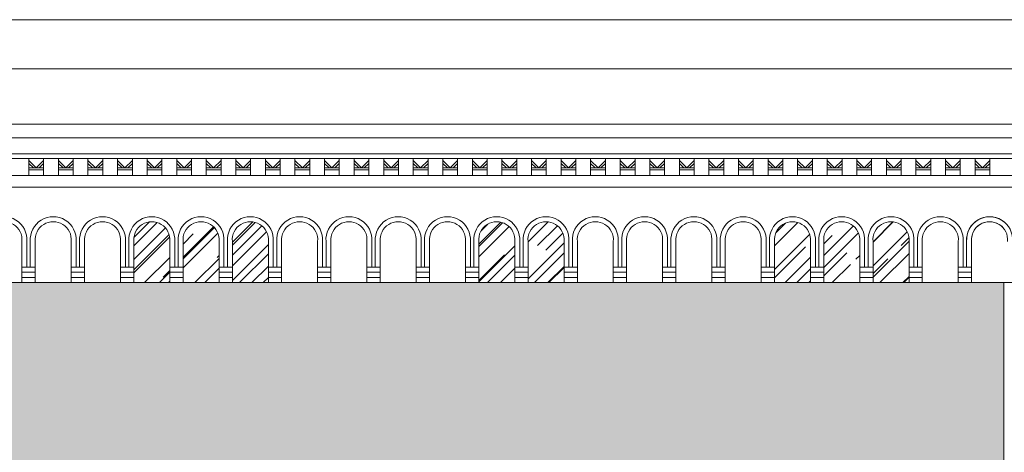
# Model space of a CAD drawing. Header units: millimetres. Extents: x -5254 to 173417, y -28809 to -6400.
# Tile 227 of 256: x 139945 to 140944, y -18130 to -17691. Entities that reach past the tile are written whole.
import ezdxf

# ---------------------------------------------------------------- set-up
doc = ezdxf.new("R2010")
doc.units = ezdxf.units.MM
for name, color, linetype, lineweight in [('mre_cegła', 7, 'Continuous', 5), ('mre_cienka', 7, 'Continuous', 15), ('mre_cienkie', 7, 'Continuous', 9), ('mre_szyby', 7, 'Continuous', 13), ('mre_tabela', 7, 'Continuous', 20)]:
    doc.layers.add(name, color=color, linetype=linetype, lineweight=lineweight)
pattern_1 = [(45, (131502.005, -23452.91), (21.552615, 57.47364), [381, -50.8, 127, -25.4]), (45, (131516.912, -23420.04), (-41.84799, 5.92697), [76.2, -8.382, 152.4, -19.05]), (45, (131495.719, -23428.662), (81.36112, 105.428207), [203.2, -35.56, 101.6, -25.4])]

msp = doc.modelspace()

# ---------------------------------------------------------------- hatches: boundary and pattern name
at = {"layer": 'mre_cegła'}
h = msp.add_hatch(dxfattribs=at)
h.set_pattern_fill('AR-BRSTD', color=256, scale=0.1)
h.set_pattern_definition([(0, (131502.005, -23452.909), (0, 6.77418), []), (90, (131502.005, -23452.909), (-10.16, 6.77418), [6.77418, -6.77418])])
h.paths.add_polyline_path([(140943.45, -17957.48), (139300.38, -17957.48), (139300.38, -18426.15), (140943.45, -18426.15)])
h.paths.add_polyline_path([(139942.53, -18207.38), (139890.11, -18207.38), (139890.11, -18402.22), (139827.11, -18402.22), (139827.11, -18212.38), (139817.11, -18212.38), (139817.11, -18402.22, -0.256629), (139797.11, -18402.22), (139797.11, -18212.38), (139787.11, -18212.38), (139787.11, -18402.22), (139724.11, -18402.22), (139724.11, -18207.38), (139671.7, -18207.38, -0.552546), (139807.11, -18155.81, -0.552546)], flags=16)
h.paths.add_polyline_path([(140135.02, -18155.81, -0.552546), (140270.43, -18207.38), (140218.02, -18207.38), (140218.02, -18402.22), (140155.02, -18402.22), (140155.02, -18212.38), (140145.02, -18212.38), (140145.02, -18402.22, -0.256629), (140125.02, -18402.22), (140125.02, -18212.38), (140115.02, -18212.38), (140115.02, -18402.22), (140052.02, -18402.22), (140052.02, -18207.38), (139999.61, -18207.38, -0.552546)], flags=16)
h.paths.add_polyline_path([(139620.79, -18207.38), (139568.38, -18207.38), (139568.38, -18402.22), (139505.38, -18402.22), (139505.38, -18212.38), (139495.38, -18212.38), (139495.38, -18402.22, -0.256629), (139475.38, -18402.22), (139475.38, -18212.38), (139465.38, -18212.38), (139465.38, -18402.22), (139402.38, -18402.22), (139402.38, -18207.38), (139349.97, -18207.38, -0.552546), (139485.38, -18155.81, -0.552546)], flags=16)
h.paths.add_polyline_path([(140458.02, -18155.81, -0.552546), (140593.43, -18207.38), (140541.02, -18207.38), (140541.02, -18402.22), (140478.02, -18402.22), (140478.02, -18212.38), (140468.02, -18212.38), (140468.02, -18402.22, -0.256629), (140448.02, -18402.22), (140448.02, -18212.38), (140438.02, -18212.38), (140438.02, -18402.22), (140375.02, -18402.22), (140375.02, -18207.38), (140322.61, -18207.38, -0.552546)], flags=16)
h.paths.add_polyline_path([(140782.02, -18155.81, -0.552546), (140917.43, -18207.38), (140865.02, -18207.38), (140865.02, -18402.22), (140802.02, -18402.22), (140802.02, -18212.38), (140792.02, -18212.38), (140792.02, -18402.22, -0.256629), (140772.02, -18402.22), (140772.02, -18212.38), (140762.02, -18212.38), (140762.02, -18402.22), (140699.02, -18402.22), (140699.02, -18207.38), (140646.61, -18207.38, -0.552546)], flags=16)
h.paths.add_polyline_path([(140943.45, -18438.15), (139300.38, -18438.15), (139300.38, -18945.65), (140943.45, -18945.65)])
h.paths.add_polyline_path([(139915.11, -18627.78), (139915.11, -18652.76), (139905.11, -18652.76), (139905.11, -18844.65), (139914.61, -18844.65), (139914.61, -18865.65), (139890.11, -18865.65), (139890.11, -18859.65), (139880.02, -18859.65), (139875.11, -18859.65), (139739.11, -18859.65), (139734.11, -18859.65), (139724.11, -18859.65), (139724.11, -18865.65), (139699.61, -18865.65), (139699.61, -18844.65), (139709.11, -18844.65), (139709.11, -18652.76), (139699.11, -18652.76), (139699.11, -18627.78, -0.343883)], flags=16)
h.paths.add_polyline_path([(139875.11, -18660.65), (139875.11, -18854.65), (139739.11, -18854.65), (139739.11, -18660.65, -0.294118)], flags=0)
h.paths.add_polyline_path([(139812.11, -18717.93), (139802.11, -18717.93), (139802.11, -18715.93), (139812.11, -18715.93)], flags=0)
h.paths.add_polyline_path([(139812.11, -18727.93), (139812.11, -18729.93), (139802.11, -18729.93), (139802.11, -18727.93)], flags=0)
h.paths.add_polyline_path([(139593.38, -18627.78), (139593.38, -18652.76), (139583.38, -18652.76), (139583.38, -18844.65), (139592.88, -18844.65), (139592.88, -18865.65), (139568.38, -18865.65), (139568.38, -18859.65), (139558.29, -18859.65), (139553.38, -18859.65), (139417.38, -18859.65), (139412.38, -18859.65), (139402.38, -18859.65), (139402.38, -18865.65), (139377.88, -18865.65), (139377.88, -18844.65), (139387.38, -18844.65), (139387.38, -18652.76), (139377.38, -18652.76), (139377.38, -18627.78, -0.343883)], flags=16)
h.paths.add_polyline_path([(140027.02, -18627.78, -0.343883), (140243.02, -18627.78), (140243.02, -18652.76), (140233.02, -18652.76), (140233.02, -18844.65), (140242.52, -18844.65), (140242.52, -18865.65), (140218.02, -18865.65), (140218.02, -18859.65), (140207.93, -18859.65), (140203.02, -18859.65), (140067.02, -18859.65), (140062.02, -18859.65), (140052.02, -18859.65), (140052.02, -18865.65), (140027.52, -18865.65), (140027.52, -18844.65), (140037.02, -18844.65), (140037.02, -18652.76), (140027.02, -18652.76)], flags=16)
h.paths.add_polyline_path([(139553.38, -18660.65), (139553.38, -18854.65), (139417.38, -18854.65), (139417.38, -18660.65, -0.294118)], flags=0)
h.paths.add_polyline_path([(140067.02, -18660.65, -0.294118), (140203.02, -18660.65), (140203.02, -18854.65), (140067.02, -18854.65)], flags=0)
h.paths.add_polyline_path([(139490.38, -18715.93), (139490.38, -18717.93), (139480.38, -18717.93), (139480.38, -18715.93)], flags=0)
h.paths.add_polyline_path([(140140.02, -18715.93), (140140.02, -18717.93), (140130.02, -18717.93), (140130.02, -18715.93)], flags=0)
h.paths.add_polyline_path([(139490.38, -18727.93), (139490.38, -18729.93), (139480.38, -18729.93), (139480.38, -18727.93)], flags=0)
h.paths.add_polyline_path([(140140.02, -18727.93), (140140.02, -18729.93), (140130.02, -18729.93), (140130.02, -18727.93)], flags=0)
h.paths.add_polyline_path([(140350.02, -18627.78, -0.343883), (140566.02, -18627.78), (140566.02, -18652.76), (140556.02, -18652.76), (140556.02, -18844.65), (140565.52, -18844.65), (140565.52, -18865.65), (140541.02, -18865.65), (140541.02, -18859.65), (140530.93, -18859.65), (140526.02, -18859.65), (140390.02, -18859.65), (140385.02, -18859.65), (140375.02, -18859.65), (140375.02, -18865.65), (140350.52, -18865.65), (140350.52, -18844.65), (140360.02, -18844.65), (140360.02, -18652.76), (140350.02, -18652.76)], flags=16)
h.paths.add_polyline_path([(140390.02, -18660.65, -0.294118), (140526.02, -18660.65), (140526.02, -18854.65), (140390.02, -18854.65)], flags=0)
h.paths.add_polyline_path([(140463.02, -18715.93), (140463.02, -18717.93), (140453.02, -18717.93), (140453.02, -18715.93)], flags=0)
h.paths.add_polyline_path([(140463.02, -18727.93), (140463.02, -18729.93), (140453.02, -18729.93), (140453.02, -18727.93)], flags=0)
h.paths.add_polyline_path([(140674.02, -18627.78, -0.343883), (140890.02, -18627.78), (140890.02, -18652.76), (140880.02, -18652.76), (140880.02, -18844.65), (140889.52, -18844.65), (140889.52, -18865.65), (140865.02, -18865.65), (140865.02, -18859.65), (140854.93, -18859.65), (140850.02, -18859.65), (140714.02, -18859.65), (140709.02, -18859.65), (140699.02, -18859.65), (140699.02, -18865.65), (140674.52, -18865.65), (140674.52, -18844.65), (140684.02, -18844.65), (140684.02, -18652.76), (140674.02, -18652.76)], flags=16)
h.paths.add_polyline_path([(140714.02, -18660.65, -0.294118), (140850.02, -18660.65), (140850.02, -18854.65), (140714.02, -18854.65)], flags=0)
h.paths.add_polyline_path([(140787.02, -18715.93), (140787.02, -18717.93), (140777.02, -18717.93), (140777.02, -18715.93)], flags=0)
h.paths.add_polyline_path([(140787.02, -18727.93), (140787.02, -18729.93), (140777.02, -18729.93), (140777.02, -18727.93)], flags=0)
h.paths.add_polyline_path([(142048.95, -18438.11), (140963.45, -18438.15), (140963.45, -18945.65), (142048.95, -18945.58)])
h.paths.add_polyline_path([(141318.81, -18627.78), (141318.81, -18652.76), (141308.81, -18652.76), (141308.81, -18844.65), (141318.31, -18844.65), (141318.31, -18865.65), (141293.81, -18865.65), (141293.81, -18859.65), (141283.72, -18859.65), (141278.72, -18859.65), (141142.72, -18859.65), (141137.81, -18859.65), (141127.81, -18859.65), (141127.81, -18865.65), (141103.31, -18865.65), (141103.31, -18844.65), (141112.81, -18844.65), (141112.81, -18652.76), (141102.81, -18652.76), (141102.81, -18627.78, -0.343883)], flags=16)
h.paths.add_polyline_path([(141293.72, -18652.69), (141293.72, -18652.76, 0.326659), (141127.72, -18652.76), (141127.72, -18652.83, -0.32666)], flags=0)
h.paths.add_polyline_path([(141278.72, -18660.65), (141278.72, -18854.65), (141142.72, -18854.65), (141142.72, -18660.65, -0.294118)], flags=0)
h.paths.add_polyline_path([(141205.72, -18715.93), (141215.72, -18715.93), (141215.72, -18717.93), (141205.72, -18717.93)], flags=0)
h.paths.add_polyline_path([(141215.72, -18727.93), (141215.72, -18729.93), (141205.72, -18729.93), (141205.72, -18727.93)], flags=0)
h.paths.add_polyline_path([(141436.12, -18627.78, -0.343883), (141652.12, -18627.78), (141652.12, -18652.76), (141642.12, -18652.76), (141642.12, -18844.65), (141651.62, -18844.65), (141651.62, -18865.65), (141627.12, -18865.65), (141627.12, -18859.65), (141617.03, -18859.65), (141612.03, -18859.65), (141476.03, -18859.65), (141471.12, -18859.65), (141461.12, -18859.65), (141461.12, -18865.65), (141436.62, -18865.65), (141436.62, -18844.65), (141446.12, -18844.65), (141446.12, -18652.76), (141436.12, -18652.76)], flags=16)
h.paths.add_polyline_path([(141627.03, -18652.69), (141627.03, -18652.76, 0.326659), (141461.03, -18652.76), (141461.03, -18652.83, -0.32666)], flags=0)
h.paths.add_polyline_path([(141476.03, -18660.65, -0.294118), (141612.03, -18660.65), (141612.03, -18854.65), (141476.03, -18854.65)], flags=0)
h.paths.add_polyline_path([(141549.03, -18715.93), (141549.03, -18717.93), (141539.03, -18717.93), (141539.03, -18715.93)], flags=0)
h.paths.add_polyline_path([(141549.03, -18727.93), (141549.03, -18729.93), (141539.03, -18729.93), (141539.03, -18727.93)], flags=0)
h.paths.add_polyline_path([(141764.76, -18627.78, -0.343883), (141980.76, -18627.78), (141980.76, -18652.76), (141970.76, -18652.76), (141970.76, -18844.65), (141980.26, -18844.65), (141980.26, -18865.65), (141955.76, -18865.65), (141955.76, -18859.65), (141945.66, -18859.65), (141940.66, -18859.65), (141804.66, -18859.65), (141799.76, -18859.65), (141789.76, -18859.65), (141789.76, -18865.65), (141765.26, -18865.65), (141765.26, -18844.65), (141774.76, -18844.65), (141774.76, -18652.76), (141764.76, -18652.76)], flags=16)
h.paths.add_polyline_path([(141955.66, -18652.69), (141955.66, -18652.76, 0.326659), (141789.66, -18652.76), (141789.66, -18652.83, -0.32666)], flags=0)
h.paths.add_polyline_path([(141804.66, -18660.65, -0.294118), (141940.66, -18660.65), (141940.66, -18854.65), (141804.66, -18854.65)], flags=0)
h.paths.add_polyline_path([(141877.66, -18715.93), (141877.66, -18717.93), (141867.66, -18717.93), (141867.66, -18715.93)], flags=0)
h.paths.add_polyline_path([(141877.66, -18727.93), (141877.66, -18729.93), (141867.66, -18729.93), (141867.66, -18727.93)], flags=0)
h.paths.add_polyline_path([(142048.95, -17957.48), (140963.45, -17957.48), (140963.45, -18426.15), (142048.95, -18426.11)])
h.paths.add_polyline_path([(141210.72, -18155.81, -0.552546), (141346.13, -18207.38), (141293.72, -18207.38), (141293.72, -18402.22), (141230.72, -18402.22), (141230.72, -18212.38), (141220.72, -18212.38), (141220.72, -18402.22, -0.256629), (141200.72, -18402.22), (141200.72, -18212.38), (141190.72, -18212.38), (141190.72, -18402.22), (141127.72, -18402.22), (141127.72, -18207.38), (141075.31, -18207.38, -0.552546)], flags=16)
h.paths.add_polyline_path([(141544.03, -18155.81, -0.552546), (141679.45, -18207.38), (141627.03, -18207.38), (141627.03, -18402.22), (141564.03, -18402.22), (141564.03, -18212.38), (141554.03, -18212.38), (141554.03, -18402.22, -0.256629), (141534.03, -18402.22), (141534.03, -18212.38), (141524.03, -18212.38), (141524.03, -18402.22), (141461.03, -18402.22), (141461.03, -18207.38), (141408.62, -18207.38, -0.552546)], flags=16)
h.paths.add_polyline_path([(141737.25, -18207.38, -0.552546), (141872.66, -18155.81, -0.552546), (142008.08, -18207.38), (141955.66, -18207.38), (141955.66, -18402.22), (141892.66, -18402.22), (141892.66, -18212.38), (141882.66, -18212.38), (141882.66, -18402.22, -0.256629), (141862.66, -18402.22), (141862.66, -18212.38), (141852.66, -18212.38), (141852.66, -18402.22), (141789.66, -18402.22), (141789.66, -18207.38)], flags=16)
at = {"layer": 'mre_szyby'}
h = msp.add_hatch(dxfattribs=at)
h.set_pattern_fill('AR-RROOF', color=256, angle=45)
h.set_pattern_definition(pattern_1)
h.paths.add_polyline_path([(139447.08, -17915.7, 1.09589), (139410.58, -17915.7), (139410.58, -17957.48), (139447.08, -17957.48), (139447.08, -17941.81)])
h.paths.add_polyline_path([(139497.08, -17915.7, 1.09589), (139460.58, -17915.7), (139460.58, -17957.48), (139497.08, -17957.48), (139497.08, -17941.81)])
h.paths.add_polyline_path([(139547.08, -17915.7, 1.09589), (139510.58, -17915.7), (139510.58, -17957.48), (139547.08, -17957.48), (139547.08, -17941.81)])
h.paths.add_polyline_path([(139797.08, -17915.7, 1.09589), (139760.58, -17915.7), (139760.58, -17957.48), (139797.08, -17957.48), (139797.08, -17941.81)])
h.paths.add_polyline_path([(139847.08, -17915.7, 1.09589), (139810.58, -17915.7), (139810.58, -17957.48), (139847.08, -17957.48), (139847.08, -17941.81)])
h.paths.add_polyline_path([(140097.08, -17915.7, 1.09589), (140060.58, -17915.7), (140060.58, -17957.48), (140097.08, -17957.48), (140097.08, -17941.81)])
h.paths.add_polyline_path([(140147.08, -17915.7, 1.09589), (140110.58, -17915.7), (140110.58, -17957.48), (140147.08, -17957.48), (140147.08, -17941.81)])
h.paths.add_polyline_path([(140197.08, -17915.7, 1.09589), (140160.58, -17915.7), (140160.58, -17957.48), (140197.08, -17957.48), (140197.08, -17941.81)])
h = msp.add_hatch(dxfattribs=at)
h.set_pattern_fill('AR-RROOF', color=256, angle=45)
h.set_pattern_definition(pattern_1)
h.paths.add_polyline_path([(140410.58, -17915.7), (140410.58, -17957.48), (140447.08, -17957.48), (140447.08, -17941.81), (140447.08, -17915.7, 1.09589)])
h.paths.add_polyline_path([(140497.08, -17915.7, 1.09589), (140460.58, -17915.7), (140460.58, -17957.48), (140497.08, -17957.48), (140497.08, -17941.81)])
h.paths.add_polyline_path([(140710.58, -17915.7), (140710.58, -17957.48), (140747.08, -17957.48), (140747.08, -17941.81), (140747.08, -17915.7, 1.09589)])
h.paths.add_polyline_path([(140797.08, -17915.7, 1.09589), (140760.58, -17915.7), (140760.58, -17957.48), (140797.08, -17957.48), (140797.08, -17941.81)])
h.paths.add_polyline_path([(140847.08, -17915.7, 1.09589), (140810.58, -17915.7), (140810.58, -17957.48), (140847.08, -17957.48), (140847.08, -17941.81)])

# ---------------------------------------------------------------- linework, layer by layer
at = {"layer": 'mre_cienka'}
for points in [[(135914.1, -17796.7), (142048.95, -17796.7)], [(135914.1, -17810.7), (142048.95, -17810.7)], [(140943.45, -19760.1), (140943.45, -17957.48)]]:
    msp.add_lwpolyline(points, dxfattribs=at)
at = {"layer": 'mre_cienkie'}
for points in [[(142048.95, -17810.7), (135914.1, -17810.7)], [(142048.95, -17826.7), (135914.1, -17826.7)], [(142048.95, -17831.7), (135914.1, -17831.7)], [(139954.1, -17848.7), (139954.1, -17831.7)], [(139954.1, -17833.7), (139961.6, -17841.2)], [(139954.1, -17836.53), (139958.77, -17841.2)], [(139961.6, -17841.2), (139954.1, -17841.2)], [(139969.1, -17833.7), (139961.6, -17841.2)], [(139961.6, -17841.2), (139969.1, -17841.2)], [(139969.1, -17836.53), (139964.43, -17841.2)], [(139969.1, -17848.7), (139969.1, -17831.7)], [(139984.1, -17848.7), (139984.1, -17831.7)], [(139984.1, -17833.7), (139991.6, -17841.2)], [(139984.1, -17836.53), (139988.77, -17841.2)], [(139991.6, -17841.2), (139984.1, -17841.2)], [(139999.1, -17833.7), (139991.6, -17841.2)], [(139991.6, -17841.2), (139999.1, -17841.2)], [(139999.1, -17836.53), (139994.43, -17841.2)], [(139999.1, -17848.7), (139999.1, -17831.7)], [(140014.1, -17848.7), (140014.1, -17831.7)], [(140014.1, -17833.7), (140021.6, -17841.2)], [(140014.1, -17836.53), (140018.77, -17841.2)], [(140021.6, -17841.2), (140014.1, -17841.2)], [(140029.1, -17833.7), (140021.6, -17841.2)], [(140021.6, -17841.2), (140029.1, -17841.2)], [(140029.1, -17836.53), (140024.43, -17841.2)], [(140029.1, -17848.7), (140029.1, -17831.7)], [(140044.1, -17848.7), (140044.1, -17831.7)], [(140044.1, -17833.7), (140051.6, -17841.2)], [(140044.1, -17836.53), (140048.77, -17841.2)], [(140051.6, -17841.2), (140044.1, -17841.2)], [(140059.1, -17833.7), (140051.6, -17841.2)], [(140051.6, -17841.2), (140059.1, -17841.2)], [(140059.1, -17836.53), (140054.43, -17841.2)], [(140059.1, -17848.7), (140059.1, -17831.7)], [(140074.1, -17848.7), (140074.1, -17831.7)], [(140074.1, -17833.7), (140081.6, -17841.2)], [(140074.1, -17836.53), (140078.77, -17841.2)], [(140081.6, -17841.2), (140074.1, -17841.2)], [(140089.1, -17833.7), (140081.6, -17841.2)], [(140081.6, -17841.2), (140089.1, -17841.2)], [(140089.1, -17836.53), (140084.43, -17841.2)], [(140089.1, -17848.7), (140089.1, -17831.7)], [(140104.1, -17848.7), (140104.1, -17831.7)], [(140104.1, -17833.7), (140111.6, -17841.2)], [(140104.1, -17836.53), (140108.77, -17841.2)], [(140111.6, -17841.2), (140104.1, -17841.2)], [(140119.1, -17833.7), (140111.6, -17841.2)], [(140111.6, -17841.2), (140119.1, -17841.2)], [(140119.1, -17836.53), (140114.43, -17841.2)], [(140119.1, -17848.7), (140119.1, -17831.7)], [(140134.1, -17848.7), (140134.1, -17831.7)], [(140134.1, -17833.7), (140141.6, -17841.2)], [(140134.1, -17836.53), (140138.77, -17841.2)], [(140141.6, -17841.2), (140134.1, -17841.2)], [(140149.1, -17833.7), (140141.6, -17841.2)], [(140141.6, -17841.2), (140149.1, -17841.2)], [(140149.1, -17836.53), (140144.43, -17841.2)], [(140149.1, -17848.7), (140149.1, -17831.7)], [(140164.1, -17848.7), (140164.1, -17831.7)], [(140164.1, -17833.7), (140171.6, -17841.2)], [(140164.1, -17836.53), (140168.77, -17841.2)], [(140171.6, -17841.2), (140164.1, -17841.2)], [(140179.1, -17833.7), (140171.6, -17841.2)], [(140171.6, -17841.2), (140179.1, -17841.2)], [(140179.1, -17836.53), (140174.43, -17841.2)], [(140179.1, -17848.7), (140179.1, -17831.7)], [(140194.1, -17848.7), (140194.1, -17831.7)], [(140194.1, -17833.7), (140201.6, -17841.2)], [(140194.1, -17836.53), (140198.77, -17841.2)], [(140201.6, -17841.2), (140194.1, -17841.2)], [(140209.1, -17833.7), (140201.6, -17841.2)], [(140201.6, -17841.2), (140209.1, -17841.2)], [(140209.1, -17836.53), (140204.43, -17841.2)], [(140209.1, -17848.7), (140209.1, -17831.7)], [(140224.1, -17848.7), (140224.1, -17831.7)], [(140224.1, -17833.7), (140231.6, -17841.2)], [(140224.1, -17836.53), (140228.77, -17841.2)], [(140231.6, -17841.2), (140224.1, -17841.2)], [(140239.1, -17833.7), (140231.6, -17841.2)], [(140231.6, -17841.2), (140239.1, -17841.2)], [(140239.1, -17836.53), (140234.43, -17841.2)], [(140239.1, -17848.7), (140239.1, -17831.7)], [(140254.1, -17848.7), (140254.1, -17831.7)], [(140254.1, -17833.7), (140261.6, -17841.2)], [(140254.1, -17836.53), (140258.77, -17841.2)], [(140261.6, -17841.2), (140254.1, -17841.2)], [(140269.1, -17833.7), (140261.6, -17841.2)], [(140261.6, -17841.2), (140269.1, -17841.2)], [(140269.1, -17836.53), (140264.43, -17841.2)], [(140269.1, -17848.7), (140269.1, -17831.7)], [(140284.1, -17848.7), (140284.1, -17831.7)], [(140284.1, -17833.7), (140291.6, -17841.2)], [(140284.1, -17836.53), (140288.77, -17841.2)], [(140291.6, -17841.2), (140284.1, -17841.2)], [(140299.1, -17833.7), (140291.6, -17841.2)], [(140291.6, -17841.2), (140299.1, -17841.2)], [(140299.1, -17836.53), (140294.43, -17841.2)], [(140299.1, -17848.7), (140299.1, -17831.7)], [(140314.1, -17848.7), (140314.1, -17831.7)], [(140314.1, -17833.7), (140321.6, -17841.2)], [(140314.1, -17836.53), (140318.77, -17841.2)], [(140321.6, -17841.2), (140314.1, -17841.2)], [(140329.1, -17833.7), (140321.6, -17841.2)], [(140321.6, -17841.2), (140329.1, -17841.2)], [(140329.1, -17836.53), (140324.43, -17841.2)], [(140329.1, -17848.7), (140329.1, -17831.7)], [(140344.1, -17848.7), (140344.1, -17831.7)], [(140344.1, -17833.7), (140351.6, -17841.2)], [(140344.1, -17836.53), (140348.77, -17841.2)], [(140351.6, -17841.2), (140344.1, -17841.2)], [(140359.1, -17833.7), (140351.6, -17841.2)], [(140351.6, -17841.2), (140359.1, -17841.2)], [(140359.1, -17836.53), (140354.43, -17841.2)], [(140359.1, -17848.7), (140359.1, -17831.7)], [(140374.1, -17848.7), (140374.1, -17831.7)], [(140374.1, -17833.7), (140381.6, -17841.2)], [(140374.1, -17836.53), (140378.77, -17841.2)], [(140381.6, -17841.2), (140374.1, -17841.2)], [(140389.1, -17833.7), (140381.6, -17841.2)], [(140381.6, -17841.2), (140389.1, -17841.2)], [(140389.1, -17836.53), (140384.43, -17841.2)], [(140389.1, -17848.7), (140389.1, -17831.7)], [(140404.1, -17848.7), (140404.1, -17831.7)], [(140404.1, -17833.7), (140411.6, -17841.2)], [(140404.1, -17836.53), (140408.77, -17841.2)], [(140411.6, -17841.2), (140404.1, -17841.2)], [(140419.1, -17833.7), (140411.6, -17841.2)], [(140411.6, -17841.2), (140419.1, -17841.2)], [(140419.1, -17836.53), (140414.43, -17841.2)], [(140419.1, -17848.7), (140419.1, -17831.7)], [(140434.1, -17848.7), (140434.1, -17831.7)], [(140434.1, -17833.7), (140441.6, -17841.2)], [(140434.1, -17836.53), (140438.77, -17841.2)], [(140441.6, -17841.2), (140434.1, -17841.2)], [(140449.1, -17833.7), (140441.6, -17841.2)], [(140441.6, -17841.2), (140449.1, -17841.2)], [(140449.1, -17836.53), (140444.43, -17841.2)], [(140449.1, -17848.7), (140449.1, -17831.7)], [(140464.1, -17848.7), (140464.1, -17831.7)], [(140464.1, -17833.7), (140471.6, -17841.2)], [(140464.1, -17836.53), (140468.77, -17841.2)], [(140471.6, -17841.2), (140464.1, -17841.2)], [(140479.1, -17833.7), (140471.6, -17841.2)], [(140471.6, -17841.2), (140479.1, -17841.2)], [(140479.1, -17836.53), (140474.43, -17841.2)], [(140479.1, -17848.7), (140479.1, -17831.7)], [(140494.1, -17848.7), (140494.1, -17831.7)], [(140494.1, -17833.7), (140501.6, -17841.2)], [(140494.1, -17836.53), (140498.77, -17841.2)], [(140501.6, -17841.2), (140494.1, -17841.2)], [(140509.1, -17833.7), (140501.6, -17841.2)], [(140501.6, -17841.2), (140509.1, -17841.2)], [(140509.1, -17836.53), (140504.43, -17841.2)], [(140509.1, -17848.7), (140509.1, -17831.7)], [(140524.1, -17848.7), (140524.1, -17831.7)], [(140524.1, -17833.7), (140531.6, -17841.2)], [(140524.1, -17836.53), (140528.77, -17841.2)], [(140531.6, -17841.2), (140524.1, -17841.2)], [(140539.1, -17833.7), (140531.6, -17841.2)], [(140531.6, -17841.2), (140539.1, -17841.2)], [(140539.1, -17836.53), (140534.43, -17841.2)], [(140539.1, -17848.7), (140539.1, -17831.7)], [(140554.1, -17848.7), (140554.1, -17831.7)], [(140554.1, -17833.7), (140561.6, -17841.2)], [(140554.1, -17836.53), (140558.77, -17841.2)], [(140561.6, -17841.2), (140554.1, -17841.2)], [(140569.1, -17833.7), (140561.6, -17841.2)], [(140561.6, -17841.2), (140569.1, -17841.2)], [(140569.1, -17836.53), (140564.43, -17841.2)], [(140569.1, -17848.7), (140569.1, -17831.7)], [(140584.1, -17848.7), (140584.1, -17831.7)], [(140584.1, -17833.7), (140591.6, -17841.2)], [(140584.1, -17836.53), (140588.77, -17841.2)], [(140591.6, -17841.2), (140584.1, -17841.2)], [(140599.1, -17833.7), (140591.6, -17841.2)], [(140591.6, -17841.2), (140599.1, -17841.2)], [(140599.1, -17836.53), (140594.43, -17841.2)], [(140599.1, -17848.7), (140599.1, -17831.7)], [(140614.1, -17848.7), (140614.1, -17831.7)], [(140614.1, -17833.7), (140621.6, -17841.2)], [(140614.1, -17836.53), (140618.77, -17841.2)], [(140621.6, -17841.2), (140614.1, -17841.2)], [(140629.1, -17833.7), (140621.6, -17841.2)], [(140621.6, -17841.2), (140629.1, -17841.2)], [(140629.1, -17836.53), (140624.43, -17841.2)], [(140629.1, -17848.7), (140629.1, -17831.7)], [(140644.1, -17848.7), (140644.1, -17831.7)], [(140644.1, -17833.7), (140651.6, -17841.2)], [(140644.1, -17836.53), (140648.77, -17841.2)], [(140651.6, -17841.2), (140644.1, -17841.2)], [(140659.1, -17833.7), (140651.6, -17841.2)], [(140651.6, -17841.2), (140659.1, -17841.2)], [(140659.1, -17836.53), (140654.43, -17841.2)], [(140659.1, -17848.7), (140659.1, -17831.7)], [(140674.1, -17848.7), (140674.1, -17831.7)], [(140674.1, -17833.7), (140681.6, -17841.2)], [(140674.1, -17836.53), (140678.77, -17841.2)], [(140681.6, -17841.2), (140674.1, -17841.2)], [(140689.1, -17833.7), (140681.6, -17841.2)], [(140681.6, -17841.2), (140689.1, -17841.2)], [(140689.1, -17836.53), (140684.43, -17841.2)], [(140689.1, -17848.7), (140689.1, -17831.7)], [(140704.1, -17848.7), (140704.1, -17831.7)], [(140704.1, -17833.7), (140711.6, -17841.2)], [(140704.1, -17836.53), (140708.77, -17841.2)], [(140711.6, -17841.2), (140704.1, -17841.2)], [(140719.1, -17833.7), (140711.6, -17841.2)], [(140711.6, -17841.2), (140719.1, -17841.2)], [(140719.1, -17836.53), (140714.43, -17841.2)], [(140719.1, -17848.7), (140719.1, -17831.7)], [(140734.1, -17848.7), (140734.1, -17831.7)], [(140734.1, -17833.7), (140741.6, -17841.2)], [(140734.1, -17836.53), (140738.77, -17841.2)], [(140741.6, -17841.2), (140734.1, -17841.2)], [(140749.1, -17833.7), (140741.6, -17841.2)], [(140741.6, -17841.2), (140749.1, -17841.2)], [(140749.1, -17836.53), (140744.43, -17841.2)], [(140749.1, -17848.7), (140749.1, -17831.7)], [(140764.1, -17848.7), (140764.1, -17831.7)], [(140764.1, -17833.7), (140771.6, -17841.2)], [(140764.1, -17836.53), (140768.77, -17841.2)], [(140771.6, -17841.2), (140764.1, -17841.2)], [(140779.1, -17833.7), (140771.6, -17841.2)], [(140771.6, -17841.2), (140779.1, -17841.2)], [(140779.1, -17836.53), (140774.43, -17841.2)], [(140779.1, -17848.7), (140779.1, -17831.7)], [(140794.1, -17848.7), (140794.1, -17831.7)], [(140794.1, -17833.7), (140801.6, -17841.2)], [(140794.1, -17836.53), (140798.77, -17841.2)], [(140801.6, -17841.2), (140794.1, -17841.2)], [(140809.1, -17833.7), (140801.6, -17841.2)], [(140801.6, -17841.2), (140809.1, -17841.2)], [(140809.1, -17836.53), (140804.43, -17841.2)], [(140809.1, -17848.7), (140809.1, -17831.7)], [(140824.1, -17848.7), (140824.1, -17831.7)], [(140824.1, -17833.7), (140831.6, -17841.2)], [(140824.1, -17836.53), (140828.77, -17841.2)], [(140831.6, -17841.2), (140824.1, -17841.2)], [(140839.1, -17833.7), (140831.6, -17841.2)], [(140831.6, -17841.2), (140839.1, -17841.2)], [(140839.1, -17836.53), (140834.43, -17841.2)], [(140839.1, -17848.7), (140839.1, -17831.7)], [(140854.1, -17848.7), (140854.1, -17831.7)], [(140854.1, -17833.7), (140861.6, -17841.2)], [(140854.1, -17836.53), (140858.77, -17841.2)], [(140861.6, -17841.2), (140854.1, -17841.2)], [(140869.1, -17833.7), (140861.6, -17841.2)], [(140861.6, -17841.2), (140869.1, -17841.2)], [(140869.1, -17836.53), (140864.43, -17841.2)], [(140869.1, -17848.7), (140869.1, -17831.7)], [(140884.1, -17848.7), (140884.1, -17831.7)], [(140884.1, -17833.7), (140891.6, -17841.2)], [(140884.1, -17836.53), (140888.77, -17841.2)], [(140891.6, -17841.2), (140884.1, -17841.2)], [(140899.1, -17833.7), (140891.6, -17841.2)], [(140891.6, -17841.2), (140899.1, -17841.2)], [(140899.1, -17836.53), (140894.43, -17841.2)], [(140899.1, -17848.7), (140899.1, -17831.7)], [(140914.1, -17848.7), (140914.1, -17831.7)], [(140914.1, -17833.7), (140921.6, -17841.2)], [(140914.1, -17836.53), (140918.77, -17841.2)], [(140921.6, -17841.2), (140914.1, -17841.2)], [(140929.1, -17833.7), (140921.6, -17841.2)], [(140921.6, -17841.2), (140929.1, -17841.2)], [(140929.1, -17836.53), (140924.43, -17841.2)], [(140929.1, -17848.7), (140929.1, -17831.7)], [(142048.95, -17848.7), (135909.1, -17848.7)], [(139961.6, -17843.2), (139954.1, -17843.2)], [(139961.6, -17843.2), (139969.1, -17843.2)], [(139991.6, -17843.2), (139984.1, -17843.2)], [(139991.6, -17843.2), (139999.1, -17843.2)], [(140021.6, -17843.2), (140014.1, -17843.2)], [(140021.6, -17843.2), (140029.1, -17843.2)], [(140051.6, -17843.2), (140044.1, -17843.2)], [(140051.6, -17843.2), (140059.1, -17843.2)], [(140081.6, -17843.2), (140074.1, -17843.2)], [(140081.6, -17843.2), (140089.1, -17843.2)], [(140111.6, -17843.2), (140104.1, -17843.2)], [(140111.6, -17843.2), (140119.1, -17843.2)], [(140141.6, -17843.2), (140134.1, -17843.2)], [(140141.6, -17843.2), (140149.1, -17843.2)], [(140171.6, -17843.2), (140164.1, -17843.2)], [(140171.6, -17843.2), (140179.1, -17843.2)], [(140201.6, -17843.2), (140194.1, -17843.2)], [(140201.6, -17843.2), (140209.1, -17843.2)], [(140231.6, -17843.2), (140224.1, -17843.2)], [(140231.6, -17843.2), (140239.1, -17843.2)], [(140261.6, -17843.2), (140254.1, -17843.2)], [(140261.6, -17843.2), (140269.1, -17843.2)], [(140291.6, -17843.2), (140284.1, -17843.2)], [(140291.6, -17843.2), (140299.1, -17843.2)], [(140321.6, -17843.2), (140314.1, -17843.2)], [(140321.6, -17843.2), (140329.1, -17843.2)], [(140351.6, -17843.2), (140344.1, -17843.2)], [(140351.6, -17843.2), (140359.1, -17843.2)], [(140381.6, -17843.2), (140374.1, -17843.2)], [(140381.6, -17843.2), (140389.1, -17843.2)], [(140411.6, -17843.2), (140404.1, -17843.2)], [(140411.6, -17843.2), (140419.1, -17843.2)], [(140441.6, -17843.2), (140434.1, -17843.2)], [(140441.6, -17843.2), (140449.1, -17843.2)], [(140471.6, -17843.2), (140464.1, -17843.2)], [(140471.6, -17843.2), (140479.1, -17843.2)], [(140501.6, -17843.2), (140494.1, -17843.2)], [(140501.6, -17843.2), (140509.1, -17843.2)], [(140531.6, -17843.2), (140524.1, -17843.2)], [(140531.6, -17843.2), (140539.1, -17843.2)], [(140561.6, -17843.2), (140554.1, -17843.2)], [(140561.6, -17843.2), (140569.1, -17843.2)], [(140591.6, -17843.2), (140584.1, -17843.2)], [(140591.6, -17843.2), (140599.1, -17843.2)], [(140621.6, -17843.2), (140614.1, -17843.2)], [(140621.6, -17843.2), (140629.1, -17843.2)], [(140651.6, -17843.2), (140644.1, -17843.2)], [(140651.6, -17843.2), (140659.1, -17843.2)], [(140681.6, -17843.2), (140674.1, -17843.2)], [(140681.6, -17843.2), (140689.1, -17843.2)], [(140711.6, -17843.2), (140704.1, -17843.2)], [(140711.6, -17843.2), (140719.1, -17843.2)], [(140741.6, -17843.2), (140734.1, -17843.2)], [(140741.6, -17843.2), (140749.1, -17843.2)], [(140771.6, -17843.2), (140764.1, -17843.2)], [(140771.6, -17843.2), (140779.1, -17843.2)], [(140801.6, -17843.2), (140794.1, -17843.2)], [(140801.6, -17843.2), (140809.1, -17843.2)], [(140831.6, -17843.2), (140824.1, -17843.2)], [(140831.6, -17843.2), (140839.1, -17843.2)], [(140861.6, -17843.2), (140854.1, -17843.2)], [(140861.6, -17843.2), (140869.1, -17843.2)], [(140891.6, -17843.2), (140884.1, -17843.2)], [(140891.6, -17843.2), (140899.1, -17843.2)], [(140921.6, -17843.2), (140914.1, -17843.2)], [(140921.6, -17843.2), (140929.1, -17843.2)], [(142048.95, -17860.7), (135914.1, -17860.7)], [(139947.08, -17915.7), (139947.08, -17941.81)], [(139952.08, -17915.7), (139952.08, -17941.81)], [(139955.58, -17915.7), (139955.58, -17941.81)], [(139960.58, -17915.7), (139960.58, -17957.48)], [(139997.08, -17915.7), (139997.08, -17941.81)], [(140002.08, -17915.7), (140002.08, -17941.81)], [(140005.58, -17915.7), (140005.58, -17941.81)], [(140010.58, -17915.7), (140010.58, -17957.48)], [(140047.08, -17915.7), (140047.08, -17941.81)], [(140052.08, -17915.7), (140052.08, -17941.81)], [(140055.58, -17915.7), (140055.58, -17941.81)], [(140060.58, -17915.7), (140060.58, -17957.48)], [(140097.08, -17915.7), (140097.08, -17941.81)], [(140102.08, -17915.7), (140102.08, -17941.81)], [(140105.58, -17915.7), (140105.58, -17941.81)], [(140110.58, -17915.7), (140110.58, -17957.48)], [(140147.08, -17915.7), (140147.08, -17941.81)], [(140152.08, -17915.7), (140152.08, -17941.81)], [(140155.58, -17915.7), (140155.58, -17941.81)], [(140160.58, -17915.7), (140160.58, -17957.48)], [(140197.08, -17915.7), (140197.08, -17941.81)], [(140202.08, -17915.7), (140202.08, -17941.81)], [(140205.58, -17915.7), (140205.58, -17941.81)], [(140210.58, -17915.7), (140210.58, -17957.48)], [(140247.08, -17915.7), (140247.08, -17941.81)], [(140252.08, -17915.7), (140252.08, -17941.81)], [(140255.58, -17915.7), (140255.58, -17941.81)], [(140260.58, -17915.7), (140260.58, -17957.48)], [(140297.08, -17915.7), (140297.08, -17941.81)], [(140302.08, -17915.7), (140302.08, -17941.81)], [(140305.58, -17915.7), (140305.58, -17941.81)], [(140310.58, -17915.7), (140310.58, -17957.48)], [(140347.08, -17915.7), (140347.08, -17941.81)], [(140352.08, -17915.7), (140352.08, -17941.81)], [(140355.58, -17915.7), (140355.58, -17941.81)], [(140360.58, -17915.7), (140360.58, -17957.48)], [(140397.08, -17915.7), (140397.08, -17941.81)], [(140402.08, -17915.7), (140402.08, -17941.81)], [(140405.58, -17915.7), (140405.58, -17941.81)], [(140410.58, -17915.7), (140410.58, -17957.48)], [(140447.08, -17915.7), (140447.08, -17941.81)], [(140452.08, -17915.7), (140452.08, -17941.81)], [(140455.58, -17915.7), (140455.58, -17941.81)], [(140460.58, -17915.7), (140460.58, -17957.48)], [(140497.08, -17915.7), (140497.08, -17941.81)], [(140502.08, -17915.7), (140502.08, -17941.81)], [(140505.58, -17915.7), (140505.58, -17941.81)], [(140510.58, -17915.7), (140510.58, -17957.48)], [(140547.08, -17915.7), (140547.08, -17941.81)], [(140552.08, -17915.7), (140552.08, -17941.81)], [(140555.58, -17915.7), (140555.58, -17941.81)], [(140560.58, -17915.7), (140560.58, -17957.48)], [(140597.08, -17915.7), (140597.08, -17941.81)], [(140602.08, -17915.7), (140602.08, -17941.81)], [(140605.58, -17915.7), (140605.58, -17941.81)], [(140610.58, -17915.7), (140610.58, -17957.48)], [(140647.08, -17915.7), (140647.08, -17941.81)], [(140652.08, -17915.7), (140652.08, -17941.81)], [(140655.58, -17915.7), (140655.58, -17941.81)], [(140660.58, -17915.7), (140660.58, -17957.48)], [(140697.08, -17915.7), (140697.08, -17941.81)], [(140702.08, -17915.7), (140702.08, -17941.81)], [(140705.58, -17915.7), (140705.58, -17941.81)], [(140710.58, -17915.7), (140710.58, -17957.48)], [(140747.08, -17915.7), (140747.08, -17941.81)], [(140752.08, -17915.7), (140752.08, -17941.81)], [(140755.58, -17915.7), (140755.58, -17941.81)], [(140760.58, -17915.7), (140760.58, -17957.48)], [(140797.08, -17915.7), (140797.08, -17941.81)], [(140802.08, -17915.7), (140802.08, -17941.81)], [(140805.58, -17915.7), (140805.58, -17941.81)], [(140810.58, -17915.7), (140810.58, -17957.48)], [(140847.08, -17915.7), (140847.08, -17941.81)], [(140852.08, -17915.7), (140852.08, -17941.81)], [(140855.58, -17915.7), (140855.58, -17941.81)], [(140860.58, -17915.7), (140860.58, -17957.48)], [(140897.08, -17915.7), (140897.08, -17941.81)], [(140902.08, -17915.7), (140902.08, -17941.81)], [(140905.58, -17915.7), (140905.58, -17941.81)], [(140910.58, -17915.7), (140910.58, -17957.48)], [(139947.08, -17941.81), (139947.08, -17957.48)], [(139947.08, -17941.81), (139947.08, -17957.48)], [(139947.08, -17941.81), (139947.08, -17957.48)], [(139947.08, -17941.81), (139947.08, -17957.48)], [(139947.08, -17941.81), (139947.08, -17957.48)], [(139952.08, -17941.81), (139947.08, -17941.81)], [(139947.08, -17946.81), (139960.58, -17946.81)], [(139952.08, -17941.81), (139955.58, -17941.81)], [(139955.58, -17941.81), (139960.58, -17941.81)], [(139997.08, -17941.81), (139997.08, -17957.48)], [(139997.08, -17941.81), (139997.08, -17957.48)], [(139997.08, -17941.81), (139997.08, -17957.48)], [(139997.08, -17941.81), (139997.08, -17957.48)], [(139997.08, -17941.81), (139997.08, -17957.48)], [(140002.08, -17941.81), (139997.08, -17941.81)], [(139997.08, -17946.81), (140010.58, -17946.81)], [(140002.08, -17941.81), (140005.58, -17941.81)], [(140005.58, -17941.81), (140010.58, -17941.81)], [(140047.08, -17941.81), (140047.08, -17957.48)], [(140047.08, -17941.81), (140047.08, -17957.48)], [(140047.08, -17941.81), (140047.08, -17957.48)], [(140047.08, -17941.81), (140047.08, -17957.48)], [(140047.08, -17941.81), (140047.08, -17957.48)], [(140052.08, -17941.81), (140047.08, -17941.81)], [(140047.08, -17946.81), (140060.58, -17946.81)], [(140052.08, -17941.81), (140055.58, -17941.81)], [(140055.58, -17941.81), (140060.58, -17941.81)], [(140097.08, -17941.81), (140097.08, -17957.48)], [(140097.08, -17941.81), (140097.08, -17957.48)], [(140097.08, -17941.81), (140097.08, -17957.48)], [(140097.08, -17941.81), (140097.08, -17957.48)], [(140097.08, -17941.81), (140097.08, -17957.48)], [(140102.08, -17941.81), (140097.08, -17941.81)], [(140097.08, -17946.81), (140110.58, -17946.81)], [(140102.08, -17941.81), (140105.58, -17941.81)], [(140105.58, -17941.81), (140110.58, -17941.81)], [(140147.08, -17941.81), (140147.08, -17957.48)], [(140147.08, -17941.81), (140147.08, -17957.48)], [(140147.08, -17941.81), (140147.08, -17957.48)], [(140147.08, -17941.81), (140147.08, -17957.48)], [(140147.08, -17941.81), (140147.08, -17957.48)], [(140152.08, -17941.81), (140147.08, -17941.81)], [(140147.08, -17946.81), (140160.58, -17946.81)], [(140152.08, -17941.81), (140155.58, -17941.81)], [(140155.58, -17941.81), (140160.58, -17941.81)], [(140197.08, -17941.81), (140197.08, -17957.48)], [(140197.08, -17941.81), (140197.08, -17957.48)], [(140197.08, -17941.81), (140197.08, -17957.48)], [(140197.08, -17941.81), (140197.08, -17957.48)], [(140197.08, -17941.81), (140197.08, -17957.48)], [(140202.08, -17941.81), (140197.08, -17941.81)], [(140197.08, -17946.81), (140210.58, -17946.81)], [(140202.08, -17941.81), (140205.58, -17941.81)], [(140205.58, -17941.81), (140210.58, -17941.81)], [(140247.08, -17941.81), (140247.08, -17957.48)], [(140247.08, -17941.81), (140247.08, -17957.48)], [(140247.08, -17941.81), (140247.08, -17957.48)], [(140247.08, -17941.81), (140247.08, -17957.48)], [(140247.08, -17941.81), (140247.08, -17957.48)], [(140252.08, -17941.81), (140247.08, -17941.81)], [(140247.08, -17946.81), (140260.58, -17946.81)], [(140252.08, -17941.81), (140255.58, -17941.81)], [(140255.58, -17941.81), (140260.58, -17941.81)], [(140297.08, -17941.81), (140297.08, -17957.48)], [(140297.08, -17941.81), (140297.08, -17957.48)], [(140297.08, -17941.81), (140297.08, -17957.48)], [(140297.08, -17941.81), (140297.08, -17957.48)], [(140297.08, -17941.81), (140297.08, -17957.48)], [(140302.08, -17941.81), (140297.08, -17941.81)], [(140297.08, -17946.81), (140310.58, -17946.81)], [(140302.08, -17941.81), (140305.58, -17941.81)], [(140305.58, -17941.81), (140310.58, -17941.81)], [(140347.08, -17941.81), (140347.08, -17957.48)], [(140347.08, -17941.81), (140347.08, -17957.48)], [(140347.08, -17941.81), (140347.08, -17957.48)], [(140347.08, -17941.81), (140347.08, -17957.48)], [(140347.08, -17941.81), (140347.08, -17957.48)], [(140352.08, -17941.81), (140347.08, -17941.81)], [(140347.08, -17946.81), (140360.58, -17946.81)], [(140352.08, -17941.81), (140355.58, -17941.81)], [(140355.58, -17941.81), (140360.58, -17941.81)], [(140397.08, -17941.81), (140397.08, -17957.48)], [(140397.08, -17941.81), (140397.08, -17957.48)], [(140397.08, -17941.81), (140397.08, -17957.48)], [(140397.08, -17941.81), (140397.08, -17957.48)], [(140397.08, -17941.81), (140397.08, -17957.48)], [(140402.08, -17941.81), (140397.08, -17941.81)], [(140397.08, -17946.81), (140410.58, -17946.81)], [(140402.08, -17941.81), (140405.58, -17941.81)], [(140405.58, -17941.81), (140410.58, -17941.81)], [(140447.08, -17941.81), (140447.08, -17957.48)], [(140447.08, -17941.81), (140447.08, -17957.48)], [(140447.08, -17941.81), (140447.08, -17957.48)], [(140447.08, -17941.81), (140447.08, -17957.48)], [(140447.08, -17941.81), (140447.08, -17957.48)], [(140452.08, -17941.81), (140447.08, -17941.81)], [(140447.08, -17946.81), (140460.58, -17946.81)], [(140452.08, -17941.81), (140455.58, -17941.81)], [(140455.58, -17941.81), (140460.58, -17941.81)], [(140497.08, -17941.81), (140497.08, -17957.48)], [(140497.08, -17941.81), (140497.08, -17957.48)], [(140497.08, -17941.81), (140497.08, -17957.48)], [(140497.08, -17941.81), (140497.08, -17957.48)], [(140497.08, -17941.81), (140497.08, -17957.48)], [(140502.08, -17941.81), (140497.08, -17941.81)], [(140497.08, -17946.81), (140510.58, -17946.81)], [(140502.08, -17941.81), (140505.58, -17941.81)], [(140505.58, -17941.81), (140510.58, -17941.81)], [(140547.08, -17941.81), (140547.08, -17957.48)], [(140547.08, -17941.81), (140547.08, -17957.48)], [(140547.08, -17941.81), (140547.08, -17957.48)], [(140547.08, -17941.81), (140547.08, -17957.48)], [(140547.08, -17941.81), (140547.08, -17957.48)], [(140552.08, -17941.81), (140547.08, -17941.81)], [(140547.08, -17946.81), (140560.58, -17946.81)], [(140552.08, -17941.81), (140555.58, -17941.81)], [(140555.58, -17941.81), (140560.58, -17941.81)], [(140597.08, -17941.81), (140597.08, -17957.48)], [(140597.08, -17941.81), (140597.08, -17957.48)], [(140597.08, -17941.81), (140597.08, -17957.48)], [(140597.08, -17941.81), (140597.08, -17957.48)], [(140597.08, -17941.81), (140597.08, -17957.48)], [(140602.08, -17941.81), (140597.08, -17941.81)], [(140597.08, -17946.81), (140610.58, -17946.81)], [(140602.08, -17941.81), (140605.58, -17941.81)], [(140605.58, -17941.81), (140610.58, -17941.81)], [(140647.08, -17941.81), (140647.08, -17957.48)], [(140647.08, -17941.81), (140647.08, -17957.48)], [(140647.08, -17941.81), (140647.08, -17957.48)], [(140647.08, -17941.81), (140647.08, -17957.48)], [(140647.08, -17941.81), (140647.08, -17957.48)], [(140652.08, -17941.81), (140647.08, -17941.81)], [(140647.08, -17946.81), (140660.58, -17946.81)], [(140652.08, -17941.81), (140655.58, -17941.81)], [(140655.58, -17941.81), (140660.58, -17941.81)], [(140697.08, -17941.81), (140697.08, -17957.48)], [(140697.08, -17941.81), (140697.08, -17957.48)], [(140697.08, -17941.81), (140697.08, -17957.48)], [(140697.08, -17941.81), (140697.08, -17957.48)], [(140697.08, -17941.81), (140697.08, -17957.48)], [(140702.08, -17941.81), (140697.08, -17941.81)], [(140697.08, -17946.81), (140710.58, -17946.81)], [(140702.08, -17941.81), (140705.58, -17941.81)], [(140705.58, -17941.81), (140710.58, -17941.81)], [(140747.08, -17941.81), (140747.08, -17957.48)], [(140747.08, -17941.81), (140747.08, -17957.48)], [(140747.08, -17941.81), (140747.08, -17957.48)], [(140747.08, -17941.81), (140747.08, -17957.48)], [(140747.08, -17941.81), (140747.08, -17957.48)], [(140752.08, -17941.81), (140747.08, -17941.81)], [(140747.08, -17946.81), (140760.58, -17946.81)], [(140752.08, -17941.81), (140755.58, -17941.81)], [(140755.58, -17941.81), (140760.58, -17941.81)], [(140797.08, -17941.81), (140797.08, -17957.48)], [(140797.08, -17941.81), (140797.08, -17957.48)], [(140797.08, -17941.81), (140797.08, -17957.48)], [(140797.08, -17941.81), (140797.08, -17957.48)], [(140797.08, -17941.81), (140797.08, -17957.48)], [(140802.08, -17941.81), (140797.08, -17941.81)], [(140797.08, -17946.81), (140810.58, -17946.81)], [(140802.08, -17941.81), (140805.58, -17941.81)], [(140805.58, -17941.81), (140810.58, -17941.81)], [(140847.08, -17941.81), (140847.08, -17957.48)], [(140847.08, -17941.81), (140847.08, -17957.48)], [(140847.08, -17941.81), (140847.08, -17957.48)], [(140847.08, -17941.81), (140847.08, -17957.48)], [(140847.08, -17941.81), (140847.08, -17957.48)], [(140852.08, -17941.81), (140847.08, -17941.81)], [(140847.08, -17946.81), (140860.58, -17946.81)], [(140852.08, -17941.81), (140855.58, -17941.81)], [(140855.58, -17941.81), (140860.58, -17941.81)], [(140897.08, -17941.81), (140897.08, -17957.48)], [(140897.08, -17941.81), (140897.08, -17957.48)], [(140897.08, -17941.81), (140897.08, -17957.48)], [(140897.08, -17941.81), (140897.08, -17957.48)], [(140897.08, -17941.81), (140897.08, -17957.48)], [(140902.08, -17941.81), (140897.08, -17941.81)], [(140897.08, -17946.81), (140910.58, -17946.81)], [(140902.08, -17941.81), (140905.58, -17941.81)], [(140905.58, -17941.81), (140910.58, -17941.81)], [(142170.95, -17957.48), (135764.1, -17957.48)], [(139947.08, -17952.48), (139960.58, -17952.48)], [(139952.08, -17957.48), (139947.08, -17957.48)], [(139952.08, -17957.48), (139947.08, -17957.48)], [(139997.08, -17952.48), (140010.58, -17952.48)], [(140002.08, -17957.48), (139997.08, -17957.48)], [(140002.08, -17957.48), (139997.08, -17957.48)], [(140047.08, -17952.48), (140060.58, -17952.48)], [(140052.08, -17957.48), (140047.08, -17957.48)], [(140052.08, -17957.48), (140047.08, -17957.48)], [(140097.08, -17952.48), (140110.58, -17952.48)], [(140102.08, -17957.48), (140097.08, -17957.48)], [(140102.08, -17957.48), (140097.08, -17957.48)], [(140147.08, -17952.48), (140160.58, -17952.48)], [(140152.08, -17957.48), (140147.08, -17957.48)], [(140152.08, -17957.48), (140147.08, -17957.48)], [(140197.08, -17952.48), (140210.58, -17952.48)], [(140202.08, -17957.48), (140197.08, -17957.48)], [(140202.08, -17957.48), (140197.08, -17957.48)], [(140247.08, -17952.48), (140260.58, -17952.48)], [(140252.08, -17957.48), (140247.08, -17957.48)], [(140252.08, -17957.48), (140247.08, -17957.48)], [(140297.08, -17952.48), (140310.58, -17952.48)], [(140302.08, -17957.48), (140297.08, -17957.48)], [(140302.08, -17957.48), (140297.08, -17957.48)], [(140347.08, -17952.48), (140360.58, -17952.48)], [(140352.08, -17957.48), (140347.08, -17957.48)], [(140352.08, -17957.48), (140347.08, -17957.48)], [(140397.08, -17952.48), (140410.58, -17952.48)], [(140402.08, -17957.48), (140397.08, -17957.48)], [(140402.08, -17957.48), (140397.08, -17957.48)], [(140447.08, -17952.48), (140460.58, -17952.48)], [(140452.08, -17957.48), (140447.08, -17957.48)], [(140452.08, -17957.48), (140447.08, -17957.48)], [(140497.08, -17952.48), (140510.58, -17952.48)], [(140502.08, -17957.48), (140497.08, -17957.48)], [(140502.08, -17957.48), (140497.08, -17957.48)], [(140547.08, -17952.48), (140560.58, -17952.48)], [(140552.08, -17957.48), (140547.08, -17957.48)], [(140552.08, -17957.48), (140547.08, -17957.48)], [(140597.08, -17952.48), (140610.58, -17952.48)], [(140602.08, -17957.48), (140597.08, -17957.48)], [(140602.08, -17957.48), (140597.08, -17957.48)], [(140647.08, -17952.48), (140660.58, -17952.48)], [(140652.08, -17957.48), (140647.08, -17957.48)], [(140652.08, -17957.48), (140647.08, -17957.48)], [(140697.08, -17952.48), (140710.58, -17952.48)], [(140702.08, -17957.48), (140697.08, -17957.48)], [(140702.08, -17957.48), (140697.08, -17957.48)], [(140747.08, -17952.48), (140760.58, -17952.48)], [(140752.08, -17957.48), (140747.08, -17957.48)], [(140752.08, -17957.48), (140747.08, -17957.48)], [(140797.08, -17952.48), (140810.58, -17952.48)], [(140802.08, -17957.48), (140797.08, -17957.48)], [(140802.08, -17957.48), (140797.08, -17957.48)], [(140847.08, -17952.48), (140860.58, -17952.48)], [(140852.08, -17957.48), (140847.08, -17957.48)], [(140852.08, -17957.48), (140847.08, -17957.48)], [(140897.08, -17952.48), (140910.58, -17952.48)], [(140902.08, -17957.48), (140897.08, -17957.48)], [(140902.08, -17957.48), (140897.08, -17957.48)]]:
    msp.add_lwpolyline(points, dxfattribs=at)
for centre, radius, start, end in [((139928.83, -17914.02), 23.31, 355.84565, 184.15435), ((139978.83, -17914.02), 23.31, 355.84565, 184.15435), ((140028.83, -17914.02), 23.31, 355.84565, 184.15435), ((140078.83, -17914.02), 23.31, 355.84565, 184.15435), ((140128.83, -17914.02), 23.31, 355.84565, 184.15435), ((140178.83, -17914.02), 23.31, 355.84565, 184.15435), ((140228.83, -17914.02), 23.31, 355.84565, 184.15435), ((140278.83, -17914.02), 23.31, 355.84565, 184.15435), ((140328.83, -17914.02), 23.31, 355.84565, 184.15435), ((140378.83, -17914.02), 23.31, 355.84565, 184.15435), ((140428.83, -17914.02), 23.31, 355.84565, 184.15435), ((140478.83, -17914.02), 23.31, 355.84565, 184.15435), ((140528.83, -17914.02), 23.31, 355.84565, 184.15435), ((140578.83, -17914.02), 23.31, 355.84565, 184.15435), ((140628.83, -17914.02), 23.31, 355.84565, 184.15435), ((140678.83, -17914.02), 23.31, 355.84565, 184.15435), ((140728.83, -17914.02), 23.31, 355.84565, 184.15435), ((140778.83, -17914.02), 23.31, 355.84565, 184.15435), ((140828.83, -17914.02), 23.31, 355.84565, 184.15435), ((140878.83, -17914.02), 23.31, 355.84565, 184.15435), ((140928.83, -17914.02), 23.31, 51.16791, 184.15435), ((140928.83, -17914.02), 23.31, 355.84565, 184.15435), ((139928.83, -17914.03), 18.33, 354.7609, 185.2391), ((139978.83, -17914.03), 18.33, 354.7609, 185.2391), ((140028.83, -17914.03), 18.33, 354.7609, 185.2391), ((140078.83, -17914.03), 18.33, 354.7609, 185.2391), ((140128.83, -17914.03), 18.33, 354.7609, 185.2391), ((140178.83, -17914.03), 18.33, 354.7609, 185.2391), ((140228.83, -17914.03), 18.33, 354.7609, 185.2391), ((140278.83, -17914.03), 18.33, 354.7609, 185.2391), ((140328.83, -17914.03), 18.33, 354.7609, 185.2391), ((140378.83, -17914.03), 18.33, 354.7609, 185.2391), ((140428.83, -17914.03), 18.33, 354.7609, 185.2391), ((140478.83, -17914.03), 18.33, 354.7609, 185.2391), ((140528.83, -17914.03), 18.33, 354.7609, 185.2391), ((140578.83, -17914.03), 18.33, 354.7609, 185.2391), ((140628.83, -17914.03), 18.33, 354.7609, 185.2391), ((140678.83, -17914.03), 18.33, 354.7609, 185.2391), ((140728.83, -17914.03), 18.33, 354.7609, 185.2391), ((140778.83, -17914.03), 18.33, 354.7609, 185.2391), ((140828.83, -17914.03), 18.33, 354.7609, 185.2391), ((140878.83, -17914.03), 18.33, 354.7609, 185.2391), ((140928.83, -17914.03), 18.33, 37.09938, 185.2391), ((140928.83, -17914.03), 18.33, 354.7609, 185.2391)]:
    msp.add_arc(centre, radius, start, end, dxfattribs=at)
at = {"layer": 'mre_tabela'}
for points in [[(135466.62, -17690.72), (142346.78, -17690.72), (142346.78, -20660.72), (135466.62, -20660.72)], [(135516.62, -17740.72), (142296.78, -17740.72), (142296.78, -20610.72), (135516.62, -20610.72)]]:
    msp.add_lwpolyline(points, close=True, dxfattribs=at)

doc.saveas('drawing.dxf')
